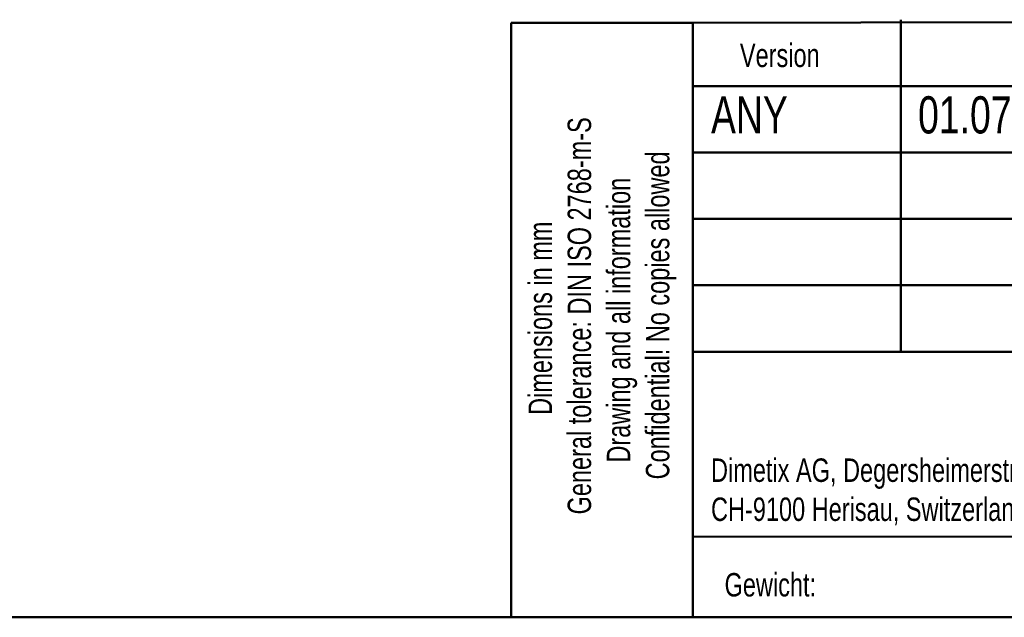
# Model space of a CAD drawing. Header units: millimetres. Extents: x 25 to 410, y 10 to 287.
# Tile 8 of 21: x 234 to 297, y 10 to 48. Entities that reach past the tile are written whole.
import ezdxf

# ---------------------------------------------------------------- set-up
doc = ezdxf.new("R2010")
doc.units = ezdxf.units.MM
doc.styles.add('SLDTEXTSTYLE0', font='TXT', dxfattribs={"width": 0.75})

# ---------------------------------------------------------------- blocks, each defined once
blk = doc.blocks.new('SW_NOTE_0')
at = {"color": 0, "linetype": 'Continuous', "lineweight": 0, "char_height": 1.5, "attachment_point": 2, "rotation": 90, "style": 'SLDTEXTSTYLE0'}
for s, insert in [('General tolerance: DIN ISO 2768-m-S', (0.566, 8.685)), ('Confidential! No copies allowed', (5.566, 8.713)), ('Drawing and all information', (3.066, 8.408)), ('Dimensions in mm', (-1.934, 8.531))]:
    blk.add_mtext(s, dxfattribs=dict(at, insert=insert))
blk = doc.blocks.new('SW_NOTE_0_1')
at = {"color": 0, "linetype": 'Continuous', "lineweight": 0, "char_height": 1.5, "attachment_point": 1, "style": 'SLDTEXTSTYLE0'}
for s, insert in [('Dimetix AG, Degersheimerstr. 14,', (0, 1.934)), ('CH-9100 Herisau, Switzerland', (0, -0.566))]:
    blk.add_mtext(s, dxfattribs=dict(at, insert=insert))

msp = doc.modelspace()

# ---------------------------------------------------------------- linework, layer by layer
at = {"color": 7, "linetype": 'Continuous', "lineweight": 50}
for p, q in [((265.8611, 10.2148), (265.8611, 48.2725)), ((277.4788, 48.2725), (265.8611, 48.2725)), ((410.0788, 48.4648), (277.4788, 48.2725)), ((277.4788, 10.2148), (277.4788, 48.2725)), ((290.7766, 27.2148), (290.7766, 48.4648)), ((321.6788, 44.2148), (277.4788, 44.2148)), ((321.6788, 39.9648), (277.4788, 39.9648)), ((321.6788, 35.7148), (277.4788, 35.7148)), ((321.6788, 31.4648), (277.4788, 31.4648)), ((277.4788, 27.2148), (410.0788, 27.2148)), ((277.4788, 15.3628), (410.0788, 15.5645)), ((25.0788, 10.2148), (410.0788, 10.2148))]:
    msp.add_line(p, q, dxfattribs=at)

# ---------------------------------------------------------------- block references
at = {"color": 7, "linetype": 'Continuous', "lineweight": 0}
for name, p in [('SW_NOTE_0', (268.9149, 20.8244)), ('SW_NOTE_0_1', (278.648, 18.4487))]:
    msp.add_blockref(name, p, dxfattribs=at)

# ---------------------------------------------------------------- texts
at = {"color": 7, "linetype": 'Continuous', "lineweight": 0, "attachment_point": 1, "style": 'SLDTEXTSTYLE0'}
for s, insert, char_height in [('Version', (280.4946, 46.9342), 1.5), ('ANY', (278.648, 43.5622), 2.38125), ('01.07.2021', (291.8888, 43.5622), 2.38125), ('Gewicht:', (279.5134, 13.0488), 1.5)]:
    msp.add_mtext(s, dxfattribs=dict(at, insert=insert, char_height=char_height))

doc.saveas('drawing.dxf')
